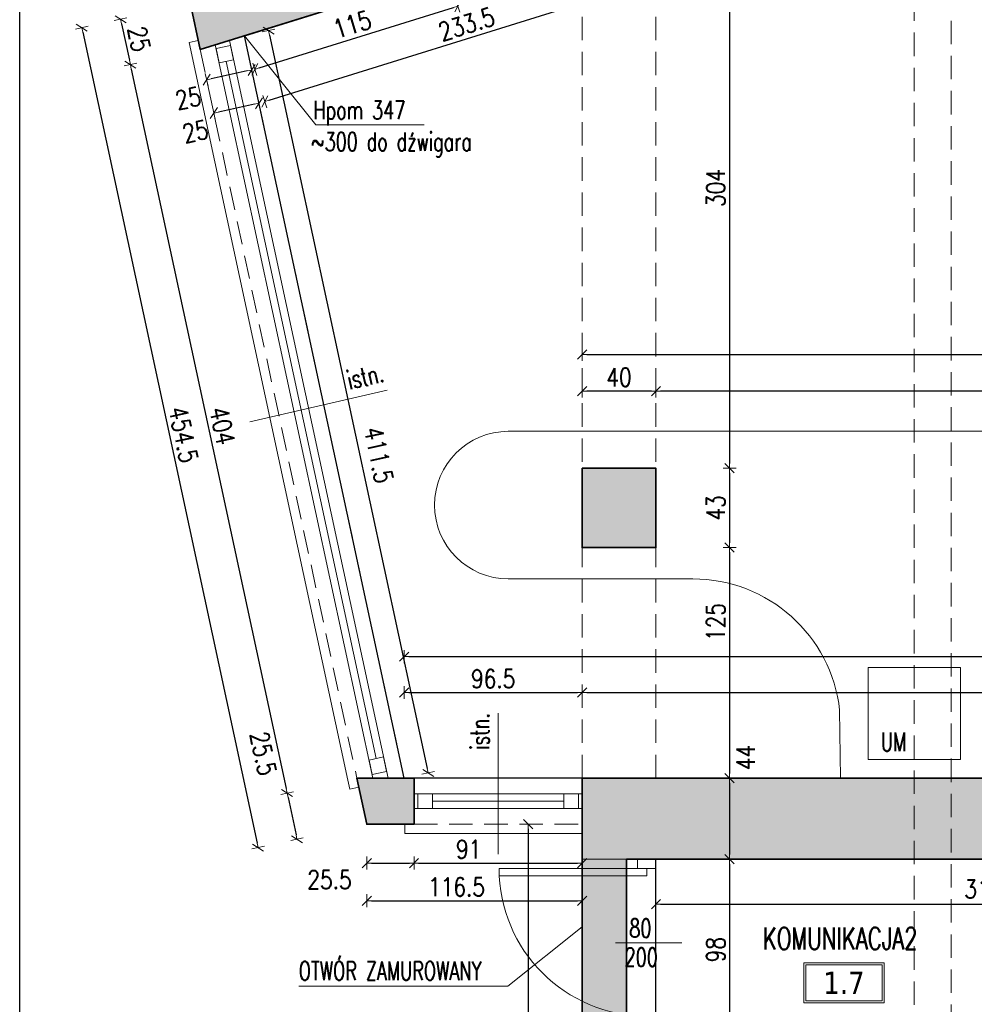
# Model space of a CAD drawing. Header units: millimetres. Extents: x 16698 to 93787, y -21104 to 39413.
# Tile 7 of 256: x 22674 to 23191, y 7231 to 7765. Entities that reach past the tile are written whole.
import ezdxf
from ezdxf.enums import TextEntityAlignment as Align

# ---------------------------------------------------------------- set-up
doc = ezdxf.new("R2010")
doc.units = ezdxf.units.MM
doc.linetypes.add('HIDDEN', pattern=[9.525, 6.35, -3.175])
for name, color, linetype, lineweight in [('!MODUS_HATCH_ŚCIANA', 254, 'Continuous', 9), ('__MODUS_ŚCIANY', 2, 'Continuous', 35), ('Armatura', 6, 'Continuous', 9), ('Cienka', 3, 'Continuous', 9), ('Drzwi', 1, 'Continuous', 15), ('Okna', 3, 'Continuous', 13), ('Opis', 8, 'Continuous', 13), ('Opis_pom', 9, 'Continuous', 18), ('Widok', 1, 'Continuous', 15), ('WYMIAROWANIE', 1, 'Continuous', 18)]:
    doc.layers.add(name, color=color, linetype=linetype, lineweight=lineweight)
doc.styles.add('ARCHETYP', font='romans.shx', dxfattribs={"height": 15})
doc.styles.add('ARIAL', font='tahoma.ttf')
doc.styles.add('TXT', font='simplex.shx', dxfattribs={"width": 0.8})
doc.dimstyles.new('DIM50', dxfattribs={"dimscale": 5, "dimtxt": 2, "dimasz": 0.5, "dimexe": 0, "dimexo": 0, "dimgap": 0.5, "dimtad": 1, "dimdec": 4, "dimrnd": 0.5, "dimdsep": 46, "dimtxsty": 'TXT', "dimblk1": 'TICK1', "dimblk2": 'TICK1', "dimsah": 1, "dimcen": 0, "dimse1": 1, "dimse2": 1, "dimclrd": 1, "dimclre": 7, "dimclrt": 9, "dimadec": 0, "dimazin": 0, "dimtfac": 1, "dimtdec": 4, "dimtmove": 2, "dimatfit": 3, "dimldrblk": 'TICK1', "dimfxl": 1, "dimtolj": 1, "dimarcsym": 0})

# ---------------------------------------------------------------- blocks, each defined once
blk = doc.blocks.new('TICK1')
at = {"color": 2}
blk.add_line((-1, -1), (1, 1), dxfattribs=at)
at = {"color": 0}
for p, q in [((0, 0), (-1, 0)), ((0, -1.4), (0, 1.4))]:
    blk.add_line(p, q, dxfattribs=at)
blk = doc.blocks.new('*D77')
at = {"layer": 'DEFPOINTS', "color": 0, "transparency": 16777216}
for p in [(23018.38, 7563.25), (23018.38, 7540.61), (23548.88, 7506.61)]:
    blk.add_point(p, dxfattribs=at)
at = {"layer": 'WYMIAROWANIE', "color": 1, "lineweight": -2, "transparency": 16777216}
blk.add_line((23546.38, 7563.25), (23020.88, 7563.25), dxfattribs=at)
at = {"layer": 'WYMIAROWANIE', "color": 1, "lineweight": -2, "transparency": 16777216, "xscale": 2.5, "yscale": 2.5, "zscale": 2.5, "rotation": 180}
blk.add_blockref('TICK1', (23018.38, 7563.25), dxfattribs=at)
at = {"layer": 'WYMIAROWANIE', "color": 1, "lineweight": -2, "transparency": 16777216, "xscale": 2.5, "yscale": 2.5, "zscale": 2.5}
blk.add_blockref('TICK1', (23548.88, 7563.25), dxfattribs=at)
at = {"layer": 'WYMIAROWANIE', "color": 9, "transparency": 16777216, "insert": (23283.63, 7570.75), "char_height": 10, "attachment_point": 5, "style": 'TXT'}
blk.add_mtext('\\A1;530.5', dxfattribs=at)
blk = doc.blocks.new('*D78')
at = {"layer": 'DEFPOINTS', "color": 0, "transparency": 16777216}
for p in [(22978.38, 7563.25), (22978.38, 7540.61), (23018.38, 7540.61)]:
    blk.add_point(p, dxfattribs=at)
at = {"layer": 'WYMIAROWANIE', "color": 1, "lineweight": -2, "transparency": 16777216}
blk.add_line((23015.88, 7563.25), (22980.88, 7563.25), dxfattribs=at)
at = {"layer": 'WYMIAROWANIE', "color": 1, "lineweight": -2, "transparency": 16777216, "xscale": 2.5, "yscale": 2.5, "zscale": 2.5, "rotation": 180}
blk.add_blockref('TICK1', (22978.38, 7563.25), dxfattribs=at)
at = {"layer": 'WYMIAROWANIE', "color": 1, "lineweight": -2, "transparency": 16777216, "xscale": 2.5, "yscale": 2.5, "zscale": 2.5}
blk.add_blockref('TICK1', (23018.38, 7563.25), dxfattribs=at)
at = {"layer": 'WYMIAROWANIE', "color": 9, "transparency": 16777216, "insert": (22998.38, 7570.75), "char_height": 10, "attachment_point": 5, "style": 'TXT'}
blk.add_mtext('\\A1;40', dxfattribs=at)
blk = doc.blocks.new('*D79')
at = {"layer": 'DEFPOINTS', "color": 0, "transparency": 16777216}
for p in [(23923.38, 7583.12), (22978.38, 7521.47), (23923.38, 7521.47)]:
    blk.add_point(p, dxfattribs=at)
at = {"layer": 'WYMIAROWANIE', "color": 1, "lineweight": -2, "transparency": 16777216}
blk.add_line((22980.88, 7583.12), (23920.88, 7583.12), dxfattribs=at)
at = {"layer": 'WYMIAROWANIE', "color": 1, "lineweight": -2, "transparency": 16777216, "xscale": 2.5, "yscale": 2.5, "zscale": 2.5, "rotation": 180}
blk.add_blockref('TICK1', (22978.38, 7583.12), dxfattribs=at)
at = {"layer": 'WYMIAROWANIE', "color": 1, "lineweight": -2, "transparency": 16777216, "xscale": 2.5, "yscale": 2.5, "zscale": 2.5}
blk.add_blockref('TICK1', (23923.38, 7583.12), dxfattribs=at)
at = {"layer": 'WYMIAROWANIE', "color": 9, "transparency": 16777216, "insert": (23432.64, 7590.62), "char_height": 10, "attachment_point": 5, "style": 'TXT'}
blk.add_mtext('\\A1;945', dxfattribs=at)
blk = doc.blocks.new('*D83')
at = {"layer": 'DEFPOINTS', "color": 0, "transparency": 16777216}
for p in [(23018.38, 7825.37), (23011.87, 7521.47), (23058.27, 7521.47)]:
    blk.add_point(p, dxfattribs=at)
at = {"layer": 'WYMIAROWANIE', "color": 1, "lineweight": -2, "transparency": 16777216}
blk.add_line((23058.27, 7822.87), (23058.27, 7523.97), dxfattribs=at)
at = {"layer": 'WYMIAROWANIE', "color": 1, "lineweight": -2, "transparency": 16777216, "xscale": 2.5, "yscale": 2.5, "zscale": 2.5}
for p, rotation in [((23058.27, 7825.37), 90), ((23058.27, 7521.47), 270)]:
    blk.add_blockref('TICK1', p, dxfattribs=dict(at, rotation=rotation))
at = {"layer": 'WYMIAROWANIE', "color": 9, "transparency": 16777216, "insert": (23050.77, 7673.42), "char_height": 10, "attachment_point": 5, "rotation": 90, "style": 'TXT'}
blk.add_mtext('\\A1;304', dxfattribs=at)
blk = doc.blocks.new('*D84')
at = {"layer": 'DEFPOINTS', "color": 0, "transparency": 16777216}
for p in [(23018.38, 7521.47), (23018.38, 7478.47), (23058.27, 7478.47)]:
    blk.add_point(p, dxfattribs=at)
at = {"layer": 'WYMIAROWANIE', "color": 1, "lineweight": -2, "transparency": 16777216}
blk.add_line((23058.27, 7518.97), (23058.27, 7480.97), dxfattribs=at)
at = {"layer": 'WYMIAROWANIE', "color": 1, "lineweight": -2, "transparency": 16777216, "xscale": 2.5, "yscale": 2.5, "zscale": 2.5}
for p, rotation in [((23058.27, 7521.47), 90), ((23058.27, 7478.47), 270)]:
    blk.add_blockref('TICK1', p, dxfattribs=dict(at, rotation=rotation))
at = {"layer": 'WYMIAROWANIE', "color": 9, "transparency": 16777216, "insert": (23050.77, 7499.97), "char_height": 10, "attachment_point": 5, "rotation": 90, "style": 'TXT'}
blk.add_mtext('\\A1;43', dxfattribs=at)
blk = doc.blocks.new('*D85')
at = {"layer": 'DEFPOINTS', "color": 0, "transparency": 16777216}
for p in [(23018.38, 7478.47), (23018.38, 7353.47), (23058.27, 7353.47)]:
    blk.add_point(p, dxfattribs=at)
at = {"layer": 'WYMIAROWANIE', "color": 1, "lineweight": -2, "transparency": 16777216}
blk.add_line((23058.27, 7475.97), (23058.27, 7355.97), dxfattribs=at)
at = {"layer": 'WYMIAROWANIE', "color": 1, "lineweight": -2, "transparency": 16777216, "xscale": 2.5, "yscale": 2.5, "zscale": 2.5}
for p, rotation in [((23058.27, 7478.47), 90), ((23058.27, 7353.47), 270)]:
    blk.add_blockref('TICK1', p, dxfattribs=dict(at, rotation=rotation))
at = {"layer": 'WYMIAROWANIE', "color": 9, "transparency": 16777216, "insert": (23050.77, 7438.05), "char_height": 10, "attachment_point": 5, "rotation": 90, "style": 'TXT'}
blk.add_mtext('\\A1;125', dxfattribs=at)
blk = doc.blocks.new('*D86')
at = {"layer": 'DEFPOINTS', "color": 0, "transparency": 16777216}
for p in [(23018.38, 7353.47), (23018.38, 7309.47), (23058.27, 7309.47)]:
    blk.add_point(p, dxfattribs=at)
at = {"layer": 'WYMIAROWANIE', "color": 1, "lineweight": -2, "transparency": 16777216}
blk.add_line((23058.27, 7350.97), (23058.27, 7311.97), dxfattribs=at)
at = {"layer": 'WYMIAROWANIE', "color": 1, "lineweight": -2, "transparency": 16777216, "xscale": 2.5, "yscale": 2.5, "zscale": 2.5}
for p, rotation in [((23058.27, 7353.47), 90), ((23058.27, 7309.47), 270)]:
    blk.add_blockref('TICK1', p, dxfattribs=dict(at, rotation=rotation))
at = {"layer": 'WYMIAROWANIE', "color": 9, "transparency": 16777216, "insert": (23066.95, 7364.62), "char_height": 10, "attachment_point": 5, "rotation": 90, "style": 'TXT'}
blk.add_mtext('\\A1;44', dxfattribs=at)
blk = doc.blocks.new('*D87')
at = {"layer": 'DEFPOINTS', "color": 0, "transparency": 16777216}
for p in [(23018.38, 7309.47), (23018.38, 7211.47), (23058.27, 7211.47)]:
    blk.add_point(p, dxfattribs=at)
at = {"layer": 'WYMIAROWANIE', "color": 1, "lineweight": -2, "transparency": 16777216}
blk.add_line((23058.27, 7306.97), (23058.27, 7213.97), dxfattribs=at)
at = {"layer": 'WYMIAROWANIE', "color": 1, "lineweight": -2, "transparency": 16777216, "xscale": 2.5, "yscale": 2.5, "zscale": 2.5}
for p, rotation in [((23058.27, 7309.47), 90), ((23058.27, 7211.47), 270)]:
    blk.add_blockref('TICK1', p, dxfattribs=dict(at, rotation=rotation))
at = {"layer": 'WYMIAROWANIE', "color": 9, "transparency": 16777216, "insert": (23050.77, 7260.47), "char_height": 10, "attachment_point": 5, "rotation": 90, "style": 'TXT'}
blk.add_mtext('\\A1;98', dxfattribs=at)
blk = doc.blocks.new('*D98')
at = {"layer": 'DEFPOINTS', "color": 0, "transparency": 16777216}
for p in [(22978.38, 7399.87), (22881.9, 7360.47), (22978.38, 7360.47)]:
    blk.add_point(p, dxfattribs=at)
at = {"layer": 'WYMIAROWANIE', "color": 1, "lineweight": -2, "transparency": 16777216}
blk.add_line((22884.4, 7399.87), (22975.88, 7399.87), dxfattribs=at)
at = {"layer": 'WYMIAROWANIE', "color": 1, "lineweight": -2, "transparency": 16777216, "xscale": 2.5, "yscale": 2.5, "zscale": 2.5, "rotation": 180}
blk.add_blockref('TICK1', (22881.9, 7399.87), dxfattribs=at)
at = {"layer": 'WYMIAROWANIE', "color": 1, "lineweight": -2, "transparency": 16777216, "xscale": 2.5, "yscale": 2.5, "zscale": 2.5}
blk.add_blockref('TICK1', (22978.38, 7399.87), dxfattribs=at)
at = {"layer": 'WYMIAROWANIE', "color": 9, "transparency": 16777216, "insert": (22930.14, 7407.37), "char_height": 10, "attachment_point": 5, "style": 'TXT'}
blk.add_mtext('\\A1;96.5', dxfattribs=at)
blk = doc.blocks.new('*D99')
at = {"layer": 'DEFPOINTS', "color": 0, "transparency": 16777216}
for p in [(23348.13, 7399.87), (22978.38, 7360.47), (23348.13, 7360.47)]:
    blk.add_point(p, dxfattribs=at)
at = {"layer": 'WYMIAROWANIE', "color": 1, "lineweight": -2, "transparency": 16777216}
blk.add_line((22980.88, 7399.87), (23345.63, 7399.87), dxfattribs=at)
at = {"layer": 'WYMIAROWANIE', "color": 1, "lineweight": -2, "transparency": 16777216, "xscale": 2.5, "yscale": 2.5, "zscale": 2.5, "rotation": 180}
blk.add_blockref('TICK1', (22978.38, 7399.87), dxfattribs=at)
at = {"layer": 'WYMIAROWANIE', "color": 1, "lineweight": -2, "transparency": 16777216, "xscale": 2.5, "yscale": 2.5, "zscale": 2.5}
blk.add_blockref('TICK1', (23348.13, 7399.87), dxfattribs=at)
at = {"layer": 'WYMIAROWANIE', "color": 9, "transparency": 16777216, "insert": (23217.14, 7407.37), "char_height": 10, "attachment_point": 5, "style": 'TXT'}
blk.add_mtext('\\A1;369.5', dxfattribs=at)
blk = doc.blocks.new('*D111')
at = {"layer": 'DEFPOINTS', "color": 0, "transparency": 16777216}
for p in [(23548.88, 7419.31), (22881.9, 7353.47), (23548.88, 7353.47)]:
    blk.add_point(p, dxfattribs=at)
at = {"layer": 'WYMIAROWANIE', "color": 1, "lineweight": -2, "transparency": 16777216}
blk.add_line((22884.4, 7419.31), (23546.38, 7419.31), dxfattribs=at)
at = {"layer": 'WYMIAROWANIE', "color": 1, "lineweight": -2, "transparency": 16777216, "xscale": 2.5, "yscale": 2.5, "zscale": 2.5, "rotation": 180}
blk.add_blockref('TICK1', (22881.9, 7419.31), dxfattribs=at)
at = {"layer": 'WYMIAROWANIE', "color": 1, "lineweight": -2, "transparency": 16777216, "xscale": 2.5, "yscale": 2.5, "zscale": 2.5}
blk.add_blockref('TICK1', (23548.88, 7419.31), dxfattribs=at)
at = {"layer": 'WYMIAROWANIE', "color": 9, "transparency": 16777216, "insert": (23215.39, 7426.81), "char_height": 10, "attachment_point": 5, "style": 'TXT'}
blk.add_mtext('\\A1;667', dxfattribs=at)
blk = doc.blocks.new('*D156')
at = {"layer": 'DEFPOINTS', "color": 0, "transparency": 16777216}
for p in [(23018.38, 7309.47), (23328.38, 7309.47), (23328.38, 7285.17)]:
    blk.add_point(p, dxfattribs=at)
at = {"layer": 'WYMIAROWANIE', "color": 1, "lineweight": -2, "transparency": 16777216}
blk.add_line((23020.88, 7285.17), (23325.88, 7285.17), dxfattribs=at)
at = {"layer": 'WYMIAROWANIE', "color": 1, "lineweight": -2, "transparency": 16777216, "xscale": 2.5, "yscale": 2.5, "zscale": 2.5, "rotation": 180}
blk.add_blockref('TICK1', (23018.38, 7285.17), dxfattribs=at)
at = {"layer": 'WYMIAROWANIE', "color": 1, "lineweight": -2, "transparency": 16777216, "xscale": 2.5, "yscale": 2.5, "zscale": 2.5}
blk.add_blockref('TICK1', (23328.38, 7285.17), dxfattribs=at)
at = {"layer": 'WYMIAROWANIE', "color": 9, "transparency": 16777216, "insert": (23195.76, 7293.34), "char_height": 10, "attachment_point": 5, "style": 'TXT'}
blk.add_mtext('\\A1;310', dxfattribs=at)
blk = doc.blocks.new('*D172')
at = {"layer": 'DEFPOINTS', "color": 0, "transparency": 16777216}
for p in [(23018.38, 7825.37), (23029.48, 7789.75), (22795.37, 7755.89)]:
    blk.add_point(p, dxfattribs=at)
at = {"layer": 'WYMIAROWANIE', "color": 1, "lineweight": -2, "transparency": 16777216}
blk.add_line((22808.86, 7721.01), (23027.09, 7789), dxfattribs=at)
at = {"layer": 'WYMIAROWANIE', "color": 1, "lineweight": -2, "transparency": 16777216, "xscale": 2.5, "yscale": 2.5, "zscale": 2.5}
for p, rotation in [((23029.48, 7789.75), 17.30455907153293), ((22806.47, 7720.27), 197.304559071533)]:
    blk.add_blockref('TICK1', p, dxfattribs=dict(at, rotation=rotation))
at = {"layer": 'WYMIAROWANIE', "color": 9, "transparency": 16777216, "insert": (22915.74, 7762.17), "char_height": 10, "attachment_point": 5, "rotation": 17.3046, "style": 'TXT'}
blk.add_mtext('\\A1;233.5', dxfattribs=at)
blk = doc.blocks.new('*D173')
at = {"layer": 'DEFPOINTS', "color": 0, "transparency": 16777216}
for p in [(22905.34, 7790.15), (22911.01, 7771.97), (22795.37, 7755.89)]:
    blk.add_point(p, dxfattribs=at)
at = {"layer": 'WYMIAROWANIE', "color": 1, "lineweight": -2, "transparency": 16777216}
blk.add_line((22803.43, 7738.45), (22908.62, 7771.22), dxfattribs=at)
at = {"layer": 'WYMIAROWANIE', "color": 1, "lineweight": -2, "transparency": 16777216, "xscale": 2.5, "yscale": 2.5, "zscale": 2.5}
for p, rotation in [((22911.01, 7771.97), 17.30455907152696), ((22801.04, 7737.7), 197.304559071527)]:
    blk.add_blockref('TICK1', p, dxfattribs=dict(at, rotation=rotation))
at = {"layer": 'WYMIAROWANIE', "color": 9, "transparency": 16777216, "insert": (22853.79, 7762), "char_height": 10, "attachment_point": 5, "rotation": 17.3046, "style": 'TXT'}
blk.add_mtext('\\A1;115', dxfattribs=at)
blk = doc.blocks.new('*D176')
at = {"layer": 'DEFPOINTS', "color": 0, "transparency": 16777216}
for p in [(22795.37, 7755.89), (22770.93, 7750.63), (22774.92, 7732.09)]:
    blk.add_point(p, dxfattribs=at)
at = {"layer": 'WYMIAROWANIE', "color": 1, "lineweight": -2, "transparency": 16777216}
blk.add_line((22796.92, 7736.82), (22777.36, 7732.61), dxfattribs=at)
at = {"layer": 'WYMIAROWANIE', "color": 1, "lineweight": -2, "transparency": 16777216, "xscale": 2.5, "yscale": 2.5, "zscale": 2.5}
for p, rotation in [((22799.36, 7737.34), 12.13436442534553), ((22774.92, 7732.09), 192.1343644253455)]:
    blk.add_blockref('TICK1', p, dxfattribs=dict(at, rotation=rotation))
at = {"layer": 'WYMIAROWANIE', "color": 9, "transparency": 16777216, "insert": (22764.92, 7722.03), "char_height": 10, "attachment_point": 5, "rotation": 12.1344, "style": 'TXT'}
blk.add_mtext('\\A1;25', dxfattribs=at)
blk = doc.blocks.new('*D177')
at = {"layer": 'DEFPOINTS', "color": 0, "transparency": 16777216}
for p in [(22799.26, 7737.83), (22774.82, 7732.57), (22778.8, 7714.03)]:
    blk.add_point(p, dxfattribs=at)
at = {"layer": 'WYMIAROWANIE', "color": 1, "lineweight": -2, "transparency": 16777216}
blk.add_line((22800.8, 7718.76), (22781.25, 7714.55), dxfattribs=at)
at = {"layer": 'WYMIAROWANIE', "color": 1, "lineweight": -2, "transparency": 16777216, "xscale": 2.5, "yscale": 2.5, "zscale": 2.5}
for p, rotation in [((22803.25, 7719.28), 12.13436442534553), ((22778.8, 7714.03), 192.1343644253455)]:
    blk.add_blockref('TICK1', p, dxfattribs=dict(at, rotation=rotation))
at = {"layer": 'WYMIAROWANIE', "color": 9, "transparency": 16777216, "insert": (22768.8, 7703.97), "char_height": 10, "attachment_point": 5, "rotation": 12.1344, "style": 'TXT'}
blk.add_mtext('\\A1;25', dxfattribs=at)
blk = doc.blocks.new('*D178')
at = {"layer": 'DEFPOINTS', "color": 0, "transparency": 16777216}
for p in [(22795.37, 7755.89), (22894.97, 7356.28), (22881.9, 7353.47)]:
    blk.add_point(p, dxfattribs=at)
at = {"layer": 'WYMIAROWANIE', "color": 1, "lineweight": -2, "transparency": 16777216}
blk.add_line((22808.97, 7756.26), (22894.44, 7358.73), dxfattribs=at)
at = {"layer": 'WYMIAROWANIE', "color": 1, "lineweight": -2, "transparency": 16777216, "xscale": 2.5, "yscale": 2.5, "zscale": 2.5}
for p, rotation in [((22808.45, 7758.7), 102.1343644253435), ((22894.97, 7356.28), 282.1343644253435)]:
    blk.add_blockref('TICK1', p, dxfattribs=dict(at, rotation=rotation))
at = {"layer": 'WYMIAROWANIE', "color": 9, "transparency": 16777216, "insert": (22868.13, 7528.56), "char_height": 10, "attachment_point": 5, "rotation": 282.1344, "style": 'TXT'}
blk.add_mtext('\\A1;411.5', dxfattribs=at)
blk = doc.blocks.new('*D186')
at = {"layer": 'DEFPOINTS', "color": 0, "transparency": 16777216}
for p in [(22766.13, 7772.96), (22861.7, 7328.47), (22802.81, 7315.81)]:
    blk.add_point(p, dxfattribs=at)
at = {"layer": 'WYMIAROWANIE', "color": 1, "lineweight": -2, "transparency": 16777216}
blk.add_line((22707.77, 7757.86), (22802.29, 7318.26), dxfattribs=at)
at = {"layer": 'WYMIAROWANIE', "color": 1, "lineweight": -2, "transparency": 16777216, "xscale": 2.5, "yscale": 2.5, "zscale": 2.5}
for p, rotation in [((22707.24, 7760.3), 102.1343644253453), ((22802.81, 7315.81), 282.1343644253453)]:
    blk.add_blockref('TICK1', p, dxfattribs=dict(at, rotation=rotation))
at = {"layer": 'WYMIAROWANIE', "color": 9, "transparency": 16777216, "insert": (22762.36, 7539.63), "char_height": 10, "attachment_point": 5, "rotation": 282.1344, "style": 'TXT'}
blk.add_mtext('\\A1;454.5', dxfattribs=at)
blk = doc.blocks.new('*D187')
at = {"layer": 'DEFPOINTS', "color": 0, "transparency": 16777216}
for p in [(22766.13, 7772.96), (22771.41, 7748.42), (22733.57, 7740.29)]:
    blk.add_point(p, dxfattribs=at)
at = {"layer": 'WYMIAROWANIE', "color": 1, "lineweight": -2, "transparency": 16777216}
blk.add_line((22728.82, 7762.38), (22733.04, 7742.73), dxfattribs=at)
at = {"layer": 'WYMIAROWANIE', "color": 1, "linetype": 'ByBlock', "lineweight": -2, "transparency": 16777216, "xscale": 2.5, "yscale": 2.5, "zscale": 2.5}
for p, rotation in [((22728.29, 7764.83), 102.1343644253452), ((22733.57, 7740.29), 282.1343644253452)]:
    blk.add_blockref('TICK1', p, dxfattribs=dict(at, rotation=rotation))
at = {"layer": 'WYMIAROWANIE', "color": 9, "transparency": 16777216, "insert": (22738.26, 7754.13), "char_height": 10, "attachment_point": 5, "rotation": 282.1344, "style": 'TXT'}
blk.add_mtext('\\A1;25', dxfattribs=at)
blk = doc.blocks.new('*D188')
at = {"layer": 'DEFPOINTS', "color": 0, "transparency": 16777216}
for p in [(22771.41, 7748.42), (22856.33, 7353.47), (22818.49, 7345.34)]:
    blk.add_point(p, dxfattribs=at)
at = {"layer": 'WYMIAROWANIE', "color": 1, "lineweight": -2, "transparency": 16777216}
blk.add_line((22734.09, 7737.84), (22817.96, 7347.78), dxfattribs=at)
at = {"layer": 'WYMIAROWANIE', "color": 1, "linetype": 'ByBlock', "lineweight": -2, "transparency": 16777216, "xscale": 2.5, "yscale": 2.5, "zscale": 2.5}
for p, rotation in [((22733.57, 7740.29), 102.134364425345), ((22818.49, 7345.34), 282.134364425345)]:
    blk.add_blockref('TICK1', p, dxfattribs=dict(at, rotation=rotation))
at = {"layer": 'WYMIAROWANIE', "color": 9, "transparency": 16777216, "insert": (22783.36, 7544.39), "char_height": 10, "attachment_point": 5, "rotation": 282.1344, "style": 'TXT'}
blk.add_mtext('\\A1;404', dxfattribs=at)
blk = doc.blocks.new('*D189')
at = {"layer": 'DEFPOINTS', "color": 0, "transparency": 16777216}
for p in [(22856.33, 7353.47), (22861.7, 7328.47), (22823.86, 7320.34)]:
    blk.add_point(p, dxfattribs=at)
at = {"layer": 'WYMIAROWANIE', "color": 1, "lineweight": -2, "transparency": 16777216}
blk.add_line((22819.01, 7342.89), (22823.34, 7322.78), dxfattribs=at)
at = {"layer": 'WYMIAROWANIE', "color": 1, "linetype": 'ByBlock', "lineweight": -2, "transparency": 16777216, "xscale": 2.5, "yscale": 2.5, "zscale": 2.5}
for p, rotation in [((22818.49, 7345.34), 102.1343644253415), ((22823.86, 7320.34), 282.1343644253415)]:
    blk.add_blockref('TICK1', p, dxfattribs=dict(at, rotation=rotation))
at = {"layer": 'WYMIAROWANIE', "color": 9, "transparency": 16777216, "insert": (22805.61, 7366.79), "char_height": 10, "attachment_point": 5, "rotation": 282.1344, "style": 'TXT'}
blk.add_mtext('\\A1;25.5', dxfattribs=at)
blk = doc.blocks.new('*D190')
at = {"layer": 'DEFPOINTS', "color": 0, "transparency": 16777216}
for p in [(22861.7, 7328.47), (22887.27, 7328.47), (22887.27, 7307.42)]:
    blk.add_point(p, dxfattribs=at)
at = {"layer": 'WYMIAROWANIE', "color": 1, "lineweight": -2, "transparency": 16777216}
blk.add_line((22864.2, 7307.42), (22884.77, 7307.42), dxfattribs=at)
at = {"layer": 'WYMIAROWANIE', "color": 1, "linetype": 'ByBlock', "lineweight": -2, "transparency": 16777216, "xscale": 2.5, "yscale": 2.5, "zscale": 2.5, "rotation": 180}
blk.add_blockref('TICK1', (22861.7, 7307.42), dxfattribs=at)
at = {"layer": 'WYMIAROWANIE', "color": 1, "linetype": 'ByBlock', "lineweight": -2, "transparency": 16777216, "xscale": 2.5, "yscale": 2.5, "zscale": 2.5}
blk.add_blockref('TICK1', (22887.27, 7307.42), dxfattribs=at)
at = {"layer": 'WYMIAROWANIE', "color": 9, "transparency": 16777216, "insert": (22841.48, 7298.38), "char_height": 10, "attachment_point": 5, "style": 'TXT'}
blk.add_mtext('\\A1;25.5', dxfattribs=at)
blk = doc.blocks.new('*D191')
at = {"layer": 'DEFPOINTS', "color": 0, "transparency": 16777216}
for p in [(22887.27, 7328.47), (22978.38, 7328.47), (22978.38, 7307.42)]:
    blk.add_point(p, dxfattribs=at)
at = {"layer": 'WYMIAROWANIE', "color": 1, "lineweight": -2, "transparency": 16777216}
blk.add_line((22889.77, 7307.42), (22975.88, 7307.42), dxfattribs=at)
at = {"layer": 'WYMIAROWANIE', "color": 1, "linetype": 'ByBlock', "lineweight": -2, "transparency": 16777216, "xscale": 2.5, "yscale": 2.5, "zscale": 2.5, "rotation": 180}
blk.add_blockref('TICK1', (22887.27, 7307.42), dxfattribs=at)
at = {"layer": 'WYMIAROWANIE', "color": 1, "linetype": 'ByBlock', "lineweight": -2, "transparency": 16777216, "xscale": 2.5, "yscale": 2.5, "zscale": 2.5}
blk.add_blockref('TICK1', (22978.38, 7307.42), dxfattribs=at)
at = {"layer": 'WYMIAROWANIE', "color": 9, "transparency": 16777216, "insert": (22916.82, 7314.92), "char_height": 10, "attachment_point": 5, "style": 'TXT'}
blk.add_mtext('\\A1;91', dxfattribs=at)
blk = doc.blocks.new('*D192')
at = {"layer": 'DEFPOINTS', "color": 0, "transparency": 16777216}
for p in [(22861.7, 7328.47), (22978.38, 7328.47), (22978.38, 7286.97)]:
    blk.add_point(p, dxfattribs=at)
at = {"layer": 'WYMIAROWANIE', "color": 1, "lineweight": -2, "transparency": 16777216}
blk.add_line((22864.2, 7286.97), (22975.88, 7286.97), dxfattribs=at)
at = {"layer": 'WYMIAROWANIE', "color": 1, "lineweight": -2, "transparency": 16777216, "xscale": 2.5, "yscale": 2.5, "zscale": 2.5, "rotation": 180}
blk.add_blockref('TICK1', (22861.7, 7286.97), dxfattribs=at)
at = {"layer": 'WYMIAROWANIE', "color": 1, "lineweight": -2, "transparency": 16777216, "xscale": 2.5, "yscale": 2.5, "zscale": 2.5}
blk.add_blockref('TICK1', (22978.38, 7286.97), dxfattribs=at)
at = {"layer": 'WYMIAROWANIE', "color": 9, "transparency": 16777216, "insert": (22910.33, 7294.49), "char_height": 10, "attachment_point": 5, "style": 'TXT'}
blk.add_mtext('\\A1;116.5', dxfattribs=at)
blk = doc.blocks.new('*D193')
at = {"layer": 'DEFPOINTS', "color": 0, "transparency": 16777216}
for p in [(22978.38, 7328.47), (22949.14, 6864.73), (22978.38, 6864.73)]:
    blk.add_point(p, dxfattribs=at)
at = {"layer": 'WYMIAROWANIE', "color": 1, "lineweight": -2, "transparency": 16777216}
blk.add_line((22949.14, 7325.97), (22949.14, 6867.23), dxfattribs=at)
at = {"layer": 'WYMIAROWANIE', "color": 1, "lineweight": -2, "transparency": 16777216, "xscale": 2.5, "yscale": 2.5, "zscale": 2.5}
for p, rotation in [((22949.14, 7328.47), 90), ((22949.14, 6864.73), 270)]:
    blk.add_blockref('TICK1', p, dxfattribs=dict(at, rotation=rotation))
at = {"layer": 'WYMIAROWANIE', "color": 9, "transparency": 16777216, "insert": (22941.64, 7096.6), "char_height": 10, "attachment_point": 5, "rotation": 90, "style": 'TXT'}
blk.add_mtext('\\A1;463.5', dxfattribs=at)

msp = doc.modelspace()

# ---------------------------------------------------------------- hatches: boundary and pattern name
at = {"layer": '!MODUS_HATCH_ŚCIANA', "ltscale": 2}
h = msp.add_hatch(color=256, dxfattribs=at)
h.dxf.hatch_style = 1
h.paths.add_polyline_path([(22897.90824, 7814.01865), (22766.13195, 7772.9634), (22771.40854, 7748.42212), (22905.34451, 7790.15022)])
h = msp.add_hatch(color=256, dxfattribs=at)
h.dxf.hatch_style = 1
h.paths.add_polyline_path([(23018.38195, 7521.47289), (22978.38195, 7521.47289), (22978.38195, 7478.47289), (23018.38195, 7478.47289)])
h = msp.add_hatch(color=256, dxfattribs=at)
h.dxf.hatch_style = 1
h.paths.add_polyline_path([(22887.27267, 7353.47289), (22856.32612, 7353.47289), (22861.70134, 7328.47289), (22887.27267, 7328.47289)])
h = msp.add_hatch(color=256, dxfattribs=at)
h.dxf.hatch_style = 1
h.paths.add_polyline_path([(23348.1261, 7353.47289), (22978.38195, 7353.47289), (22978.38195, 6864.73171), (23368.67019, 6881.2609), (23366.99647, 6921.09535), (23338.38195, 6919.89306), (23338.38195, 7219.47289), (23328.38195, 7219.47289), (23328.38195, 7211.47289), (23263.38195, 7211.47289), (23263.38195, 7201.44768), (23328.38195, 7201.44768), (23328.38195, 6919.47289), (23018.38195, 6906.44768), (23018.38195, 7102.44768), (23167.38195, 7102.44768), (23167.38195, 7201.44768), (23183.38195, 7201.44768), (23183.38195, 7211.47289), (23108.38195, 7211.47289), (23108.38195, 7201.44768), (23157.38195, 7201.44768), (23157.38195, 7112.44768), (23018.38195, 7112.44768), (23018.38195, 7201.44768), (23028.38195, 7201.44768), (23028.38195, 7211.47289), (23018.38195, 7211.47289), (23018.38195, 7219.47289), (23002.38195, 7219.47289), (23002.38195, 7309.47289), (23018.38195, 7309.47289), (23328.38195, 7309.47289), (23348.1261, 7309.47289)])

# ---------------------------------------------------------------- linework, layer by layer
at = {"layer": '__MODUS_ŚCIANY'}
for points in [[(22897.90824, 7814.01865), (22766.13195, 7772.9634), (22771.40854, 7748.42212)], [(22897.90824, 7814.01865), (22905.34451, 7790.15022), (22771.40854, 7748.42212)], [(22905.34451, 7790.15022), (22795.37448, 7755.88877)], [(22856.32612, 7353.47289), (22887.27267, 7353.47289), (22887.27267, 7328.47289), (22861.70134, 7328.47289), (22856.32612, 7353.47289)], [(22856.32612, 7353.47289), (22861.70134, 7328.47289), (22887.27267, 7328.47289)], [(23348.1261, 7353.47289), (22978.38195, 7353.47289), (22978.38195, 6864.73171), (23368.67019, 6881.2609)], [(22978.38195, 7309.47289), (22978.38195, 7219.47289)], [(23002.38195, 7309.47289), (23002.38195, 7219.47289)], [(23018.38195, 7309.47289), (23002.38195, 7309.47289)], [(23018.38195, 7309.47289), (23328.38195, 7309.47289), (23348.1261, 7309.47289)]]:
    msp.add_lwpolyline(points, dxfattribs=at)
msp.add_lwpolyline([(22978.38195, 7521.47289), (23018.38195, 7521.47289), (23018.38195, 7478.47289), (22978.38195, 7478.47289)], close=True, dxfattribs=at)
at = {"layer": 'Armatura'}
msp.add_lwpolyline([(23133.38195, 7413.47289), (23183.38195, 7413.47289), (23183.38195, 7363.47289), (23133.38195, 7363.47289)], close=True, dxfattribs=at)
at = {"layer": 'Cienka', "linetype": 'HIDDEN', "ltscale": 2}
for points in [[(23158.38195, 8081.47289), (23158.38195, 6912.33003)], [(23178.38195, 6913.17037), (23178.38195, 8081.47289)]]:
    msp.add_lwpolyline(points, dxfattribs=at)
at = {"layer": 'DEFPOINTS', "color": 2}
msp.add_lwpolyline([(22673.60483, 8253.61445), (24244.08062, 8253.61445), (24244.08062, 6648.75277), (22673.60483, 6648.75277)], close=True, dxfattribs=at)
at = {"layer": 'DEFPOINTS', "color": 4}
msp.add_lwpolyline([(23018.38195, 7825.36733), (23018.38195, 8080.73167), (23923.38195, 8080.73167), (23923.38195, 7521.55815), (23548.88195, 7521.55815), (23548.88195, 7353.47289), (22881.89745, 7353.47289), (22795.37448, 7755.88877), (23018.38195, 7825.36733)], dxfattribs=at)
msp.add_lwpolyline([(23018.38195, 7309.47289), (23328.38195, 7309.47289), (23328.38195, 7211.47289), (23018.38195, 7211.47289)], close=True, dxfattribs=at)
at = {"layer": 'Drzwi'}
for points in [[(23008.38195, 7309.47289), (23018.38195, 7309.47289), (23018.38195, 7304.47289), (23008.38195, 7304.47289)], [(22933.38195, 7300.47289), (23013.38195, 7300.47289), (23013.38195, 7304.47289), (22933.38195, 7304.47289)]]:
    msp.add_lwpolyline(points, close=True, dxfattribs=at)
msp.add_lwpolyline([(22996.51875, 7264.10128), (23032.34209, 7264.10128)], dxfattribs=at)
msp.add_arc((23013.38195, 7304.47289), 80, 180, 270, dxfattribs=at)
at = {"layer": 'Okna'}
for points in [[(22779.55696, 7750.96078), (22865.02037, 7353.47289)], [(22787.22606, 7753.35011), (22873.2032, 7353.47289)], [(22785.56964, 7742.02503), (22866.82895, 7364.09028)], [(22798.27729, 7546.58331), (22872.73598, 7563.84823)], [(22932.82731, 7312.3101), (22932.82731, 7388.74421)], [(22887.27267, 7344.97289), (22978.38195, 7344.97289)], [(22897.27267, 7340.97289), (22968.38195, 7340.97289)], [(22887.27267, 7336.97289), (22978.38195, 7336.97289)]]:
    msp.add_lwpolyline(points, dxfattribs=at)
for points in [[(22779.97737, 7749.00547), (22787.79863, 7750.68711), (22789.48027, 7742.86585), (22781.65901, 7741.18421)], [(22862.91833, 7363.24946), (22870.73958, 7364.9311), (22872.42122, 7357.10984), (22864.59996, 7355.4282)], [(22889.27267, 7344.97289), (22897.27267, 7344.97289), (22897.27267, 7336.97289), (22889.27267, 7336.97289)], [(22968.38195, 7344.97289), (22976.38195, 7344.97289), (22976.38195, 7336.97289), (22968.38195, 7336.97289)]]:
    msp.add_lwpolyline(points, close=True, dxfattribs=at)
at = {"layer": 'Opis'}
for points in [[(22795.37448, 7755.88877), (22834.05617, 7707.61732), (22892.74795, 7707.61732)], [(22824.82646, 7240.62873), (22938.02893, 7240.62873), (22978.38195, 7272.86632)]]:
    msp.add_lwpolyline(points, dxfattribs=at)
at = {"layer": 'Opis_pom', "ltscale": 0.7}
for points in [[(23098.4725, 7231.60391), (23141.9925, 7231.60391), (23141.9925, 7253.36391), (23098.4725, 7253.36391)], [(23099.5605, 7232.69191), (23140.9045, 7232.69191), (23140.9045, 7252.27591), (23099.5605, 7252.27591)]]:
    msp.add_lwpolyline(points, close=True, dxfattribs=at)
at = {"layer": 'Widok', "linetype": 'HIDDEN', "ltscale": 2}
for points in [[(22978.38195, 7353.47289), (22978.38195, 8081.47289)], [(23018.38195, 7353.47289), (23018.38195, 7825.36733)], [(22881.89745, 7353.47289), (22795.37448, 7755.88877)], [(22771.40854, 7748.42212), (22856.32612, 7353.47289)], [(22887.27267, 7353.47289), (22978.38195, 7353.47289)], [(22887.27267, 7328.47289), (22978.38195, 7328.47289)]]:
    msp.add_lwpolyline(points, dxfattribs=at)
at = {"layer": 'Widok'}
for points in [[(22771.40854, 7748.42212), (22770.35752, 7753.31041), (22765.46923, 7752.25938), (22851.43784, 7352.42186), (22852.48886, 7347.53358), (22857.37715, 7348.5846), (22856.32612, 7353.47289)], [(22887.27267, 7328.47289), (22882.27267, 7328.47289), (22882.27267, 7323.47289), (22978.38195, 7323.47289)], [(23002.38195, 7309.47289), (22978.38195, 7309.47289)], [(23018.38195, 7219.47289), (23018.38195, 7309.47289)]]:
    msp.add_lwpolyline(points, dxfattribs=at)
msp.add_lwpolyline([(23118.38195, 7353.47289), (23117.89521, 7390.28438, 0.382244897), (23038.38195, 7461.47289), (22938.38195, 7461.47289), (22938.38195, 7461.47289, -0.414213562), (22898.38195, 7501.47289), (22898.38195, 7501.47289, -0.414213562), (22938.38195, 7541.47289), (23528.88195, 7541.47289, -0.414213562), (23548.88195, 7521.47289), (23548.88195, 7521.47289)], format="xyb", dxfattribs=at)

# ---------------------------------------------------------------- texts
at = {"layer": 'Opis', "style": 'ARCHETYP', "width": 0.7}
for s, rotation, p in [('Hpom 347', 0, (22832.76966, 7710.63157)), ('~300 do dźwigara', 0, (22831.62711, 7693.50235)), ('istn.', 13.0546171, (22852.2822, 7564.13013)), ('istn.', 90, (22927.9326, 7368.88273)), ('UM', 0, (23140.23891, 7368.16713)), ('80', 359.6818433, (23003.90835, 7267.2062)), ('200', 359.6818433, (23001.36697, 7251.50158)), ('OTWÓR ZAMUROWANY', 0, (22824.82646, 7243.96945))]:
    msp.add_text(s, height=10, rotation=rotation, dxfattribs=at).set_placement(p)
at = {"layer": 'Opis_pom', "ltscale": 0.7, "style": 'TXT', "width": 0.7}
msp.add_text('KOMUNIKACJA2', height=12, dxfattribs=at).set_placement((23118.20902, 7260.55694), align=Align.CENTER)
at = {"layer": 'Opis_pom', "ltscale": 0.7, "style": 'ARIAL'}
msp.add_attdef('1.7', text='', height=11.968, dxfattribs=at).set_placement((23120.2325, 7242.48391), align=Align.MIDDLE_CENTER)

# ---------------------------------------------------------------- dimensions: what is measured, and where the dimension line sits
at = {"layer": 'WYMIAROWANIE'}
for p1, p2, distance, picture, middle in [((22795.37448, 7755.88877), (23018.38195, 7825.36733), -37.30742, '*D172', (22915.74446, 7762.1698)), ((22795.37448, 7755.88877), (22905.34451, 7790.15022), -19.04705, '*D173', (22853.79417, 7761.9951)), ((22766.13195, 7772.9634), (22861.70134, 7328.47289), -60.23451, '*D186', (22762.36037, 7539.63309)), ((22766.13195, 7772.9634), (22771.40854, 7748.42212), -38.70561, '*D187', (22738.26186, 7754.13319))]:
    dim = msp.add_aligned_dim(p1=p1, p2=p2, distance=distance, dimstyle='DIM50', dxfattribs=at)
    dim.commit()
    dim.dimension.update_dxf_attribs({"geometry": picture, "text_midpoint": middle})
for base, p1, p2, angle, picture, middle in [((23058.27271, 7521.47289), (23018.38195, 7825.36733), (23011.8722, 7521.47289), 90, '*D83', (23050.77271, 7673.42011)), ((22818.4853, 7345.33678), (22771.40854, 7748.42212), (22856.32612, 7353.47289), 102.1343644, '*D188', (22783.35894, 7544.38793)), ((23058.27271, 7478.47289), (23018.38195, 7521.47289), (23018.38195, 7478.47289), 90, '*D84', (23050.77271, 7499.97289)), ((22949.13767, 6864.73171), (22978.38195, 7328.47289), (22978.38195, 6864.73171), 90, '*D193', (22941.63767, 7096.6023)), ((23058.27271, 7211.47289), (23018.38195, 7309.47289), (23018.38195, 7211.47289), 90, '*D87', (23050.77271, 7260.47289))]:
    dim = msp.add_linear_dim(base=base, p1=p1, p2=p2, angle=angle, dimstyle='DIM50', dxfattribs=at)
    dim.commit()
    dim.dimension.update_dxf_attribs({"geometry": picture, "text_midpoint": middle})
for base, p1, p2, angle, picture, middle, dimtype in [((22774.92054, 7732.08792), (22795.37448, 7755.88877), (22770.93305, 7750.63365), 192.1343644, '*D176', (22764.91539, 7722.03446), 161), ((22894.97049, 7356.28371), (22795.37448, 7755.88877), (22881.89745, 7353.47289), 282.1343644, '*D178', (22868.12739, 7528.55624), 161), ((22778.80405, 7714.02585), (22799.25799, 7737.8267), (22774.81655, 7732.57157), 192.1343644, '*D177', (22768.79889, 7703.97238), 161), ((23058.27271, 7353.47289), (23018.38195, 7478.47289), (23018.38195, 7353.47289), 90, '*D85', (23050.77271, 7438.04847), 160), ((22823.86052, 7320.33678), (22856.32612, 7353.47289), (22861.70134, 7328.47289), 102.1343644, '*D189', (22805.60857, 7366.79423), 160), ((23058.27271, 7309.47289), (23018.38195, 7353.47289), (23018.38195, 7309.47289), 90, '*D86', (23066.95053, 7364.61622), 160)]:
    dim = msp.add_linear_dim(base=base, p1=p1, p2=p2, angle=angle, dimstyle='DIM50', dxfattribs=at)
    dim.commit()
    dim.dimension.update_dxf_attribs({"geometry": picture, "text_midpoint": middle, "dimtype": dimtype})
for base, p1, p2, picture, middle in [((23923.38195, 7583.12034), (22978.38195, 7521.47289), (23923.38195, 7521.47289), '*D79', (23432.64191, 7590.62034)), ((23348.126104, 7399.868916), (22978.381953, 7360.47289), (23348.126104, 7360.47289), '*D99', (23217.139814, 7407.368916)), ((22887.27267, 7307.4201), (22861.70134, 7328.47289), (22887.27267, 7328.47289), '*D190', (22841.47848, 7298.37655)), ((22978.38195, 7286.97376), (22861.70134, 7328.47289), (22978.38195, 7328.47289), '*D192', (22910.33438, 7294.4861)), ((22978.38195, 7307.4201), (22887.27267, 7328.47289), (22978.38195, 7328.47289), '*D191', (22916.81643, 7314.9201)), ((23328.38195, 7285.16968), (23018.38195, 7309.47289), (23328.38195, 7309.47289), '*D156', (23195.757, 7293.34291))]:
    dim = msp.add_linear_dim(base=base, p1=p1, p2=p2, dimstyle='DIM50', dxfattribs=at)
    dim.commit()
    dim.dimension.update_dxf_attribs({"geometry": picture, "text_midpoint": middle, "dimtype": 160})
for base, p1, p2, picture, middle in [((22978.38195, 7563.25167), (23018.38195, 7540.61228), (22978.38195, 7540.61228), '*D78', (22998.38195, 7570.75167)), ((23018.38195, 7563.25167), (23548.88195, 7506.61228), (23018.38195, 7540.61228), '*D77', (23283.63195, 7570.75167)), ((23548.88195, 7419.31317), (22881.89745, 7353.47289), (23548.88195, 7353.47289), '*D111', (23215.3897, 7426.81317)), ((22978.38195, 7399.86892), (22881.89745, 7360.47289), (22978.38195, 7360.47289), '*D98', (22930.1397, 7407.36892))]:
    dim = msp.add_linear_dim(base=base, p1=p1, p2=p2, dimstyle='DIM50', dxfattribs=at)
    dim.commit()
    dim.dimension.update_dxf_attribs({"geometry": picture, "text_midpoint": middle})

doc.saveas('drawing.dxf')
